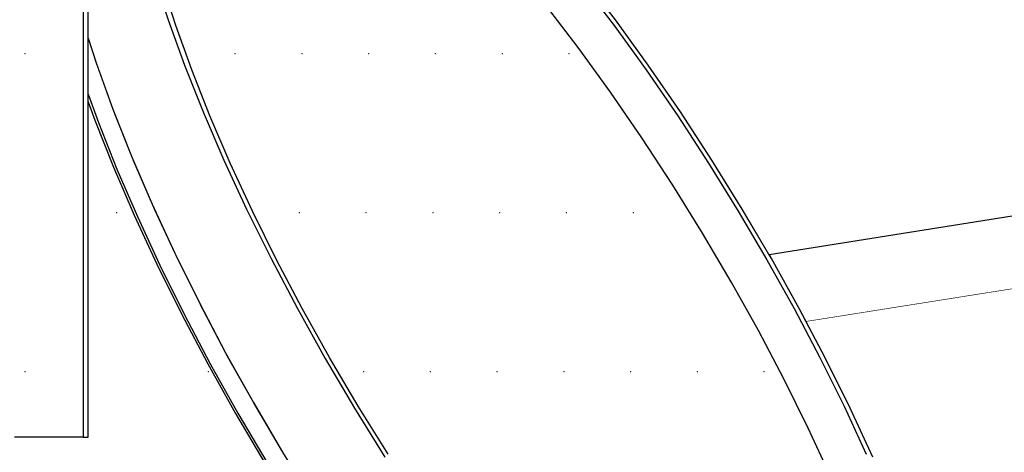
# Model space of a CAD drawing. Header units: millimetres. Extents: x 1798021 to 1815325, y -2500 to 6534.
# Tile 67 of 98: x 1809124 to 1809258, y 5250 to 5309. Entities that reach past the tile are written whole.
import ezdxf

# ---------------------------------------------------------------- set-up
doc = ezdxf.new("R2010")
doc.units = ezdxf.units.MM
doc.header["$MEASUREMENT"] = 0
doc.linetypes.add('Wipeout_Contour', pattern=[1000, 0, -1000])
for name, color, linetype in [('3 - SVĚTLA.3D', 7, 'Continuous'), ('4 - PRVKY ZÁMEČNICKÉ.3D', 7, 'Continuous'), ('4 - STŘEŠNÍ KRYTINA.3D', 7, 'Continuous'), ('Nové_4 - ZDIVO - STĚNY NENOSNÉ.3D', 7, 'Continuous'), ('Nové_Výplně - Povrchové', 7, 'Continuous'), ('Výplně - Povrchové', 7, 'Continuous')]:
    doc.layers.add(name, color=color, linetype=linetype)

# ---------------------------------------------------------------- blocks, each defined once
blk = doc.blocks.new('Řez_7', base_point=(1118812.4, 0))
at = {"color": 254, "linetype": 'Wipeout_Contour', "lineweight": 0, "ltscale": 7229953.461336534}
blk.add_wipeout([(1803497.14, 5177.86), (1803497.08, 5177.77), (1811462.68, 5874.67), (1811462.64, 5874.75)], dxfattribs=at).dxf.layer = 'Výplně - Povrchové'
blk = doc.blocks.new('Řez_16', base_point=(1118812.4, 0))
at = {"color": 254, "linetype": 'Wipeout_Contour', "lineweight": 0, "ltscale": 19901942.34752116}
blk.add_wipeout([(1809394.5, 5371.95), (1809202.61, 5348.39), (1809202.61, 5312.6), (1809205.35, 5309.01), (1809209.83, 5302.83), (1809214.22, 5296.45), (1809218.5, 5289.91), (1809222.64, 5283.24), (1809226.3, 5277.02), (1809363.32, 5298.72), (1809394.5, 5322.22)], dxfattribs=at).dxf.layer = 'Výplně - Povrchové'
at = {"color": 254, "linetype": 'Wipeout_Contour', "lineweight": 0, "ltscale": 10855671.93033972}
blk.add_wipeout([(1809226.3, 5277.02), (1809226.62, 5276.49), (1809230.41, 5269.69), (1809231.36, 5267.9), (1809346.65, 5286.16), (1809363.32, 5298.72)], dxfattribs=at).dxf.layer = 'Výplně - Povrchové'
at = {"layer": '4 - PRVKY ZÁMEČNICKÉ.3D', "color": 181, "linetype": 'Continuous', "lineweight": 30, "true_color": 0x9e3eff}
for p, q in [((1809363.32, 5298.72), (1809226.3, 5277.02)), ((1809346.65, 5286.16), (1809231.36, 5267.9))]:
    blk.add_line(p, q, dxfattribs=at)
blk = doc.blocks.new('Řez_18', base_point=(1118812.4, 0))
at = {"color": 254, "linetype": 'Wipeout_Contour', "lineweight": 0, "ltscale": 25300871.52538005}
blk.add_wipeout([(1805417.15, 5101.08), (1806042.58, 5101.08), (1806042.58, 5061.08), (1805762.58, 5061.08), (1805762.58, 5053.08), (1805786.86, 5053.08), (1805786.86, 5013.21), (1805887.71, 4951.25), (1809123.44, 5348.54), (1809123.44, 5382.19), (1809147.73, 5382.19), (1809147.73, 5390.19), (1808867.73, 5390.19), (1808867.73, 5402.97)], dxfattribs=at).dxf.layer = 'Výplně - Povrchové'
blk = doc.blocks.new('Řez_20', base_point=(1118812.4, 0))
at = {"color": 254, "linetype": 'Wipeout_Contour', "lineweight": 0, "ltscale": 412533108.0059386}
blk.add_wipeout([(1800920.22, 500), (1804497.49, 500), (1804497.49, 2600), (1805397.49, 2600), (1805397.49, 500), (1806676.49, 500), (1806676.49, 502.46), (1806976.49, 502.46), (1806976.49, 500), (1809927.49, 500), (1809927.49, 2600), (1810827.49, 2600), (1810827.49, 500), (1812755.49, 500), (1812755.49, 2087.56), (1811335.88, 5601.22), (1810067.73, 5400.37), (1810067.73, 5390.19), (1810003.47, 5390.19), (1809952.96, 5382.19), (1809956.06, 5382.19), (1809956.06, 5304.84), (1809959.69, 5298.21), (1809962.99, 5291.1), (1809965.82, 5283.8), (1809968.14, 5276.36), (1809969.95, 5268.83), (1809971.23, 5261.25), (1809971.98, 5253.67), (1809972.19, 5246.14), (1809971.86, 5238.7), (1809970.99, 5231.4), (1809969.59, 5224.29), (1809967.67, 5217.4), (1809965.23, 5210.78), (1809962.3, 5204.47), (1809958.89, 5198.52), (1809955.02, 5192.95), (1809950.71, 5187.8), (1809946, 5183.11), (1809940.91, 5178.89), (1809935.48, 5175.19), (1809929.73, 5172.01), (1809923.93, 5168.9), (1809923.73, 5168.82), (1809922.48, 5168.13), (1809834.1, 5120.76), (1809834.07, 5120.75), (1809833.86, 5120.63), (1809832.89, 5120.12), (1809826.87, 5117.49), (1809820.6, 5115.43), (1809814.13, 5113.95), (1809807.49, 5113.06), (1809800.74, 5112.76), (1809793.9, 5113.06), (1809787.03, 5113.95), (1809780.16, 5115.43), (1809773.34, 5117.49), (1809766.61, 5120.12), (1809760.01, 5123.29), (1809753.58, 5127), (1809747.36, 5131.21), (1809741.39, 5135.91), (1809735.71, 5141.06), (1809730.35, 5146.63), (1809725.34, 5152.58), (1809720.72, 5158.89), (1809716.51, 5165.5), (1809712.74, 5172.39), (1809709.43, 5179.51), (1809706.61, 5186.81), (1809704.28, 5194.25), (1809702.48, 5201.78), (1809701.19, 5209.36), (1809700.45, 5216.94), (1809700.24, 5224.47), (1809700.57, 5231.91), (1809701.43, 5239.21), (1809702.83, 5246.32), (1809704.76, 5253.21), (1809707.19, 5259.83), (1809710.13, 5266.13), (1809713.54, 5272.09), (1809717.41, 5277.66), (1809721.71, 5282.81), (1809726.42, 5287.5), (1809731.51, 5291.72), (1809736.95, 5295.42), (1809742.7, 5298.6), (1809743.66, 5299.11), (1809743.7, 5299.13), (1809743.91, 5299.24), (1809774.39, 5315.58), (1809774.39, 5353.91), (1809533.29, 5315.72), (1809533.29, 5305.87), (1809535.67, 5302.83), (1809540.24, 5296.45), (1809544.51, 5289.91), (1809548.44, 5283.24), (1809552.02, 5276.49), (1809555.22, 5269.69), (1809558.03, 5262.9), (1809560.42, 5256.14), (1809562.39, 5249.47), (1809563.91, 5242.93), (1809564.99, 5236.55), (1809565.61, 5230.37), (1809565.77, 5224.44), (1809565.46, 5218.79), (1809564.7, 5213.45), (1809563.48, 5208.45), (1809561.82, 5203.84), (1809559.72, 5199.63), (1809557.19, 5195.85), (1809554.26, 5192.53), (1809550.93, 5189.68), (1809542.97, 5183.68), (1809542.04, 5183.09), (1809540.98, 5182.18), (1809419.57, 5090.68), (1809419.42, 5090.58), (1809419.24, 5090.43), (1809417.92, 5089.43), (1809414.22, 5087.08), (1809410.18, 5085.23), (1809405.82, 5083.91), (1809401.16, 5083.11), (1809396.23, 5082.84), (1809391.07, 5083.11), (1809385.71, 5083.91), (1809380.17, 5085.23), (1809374.5, 5087.08), (1809368.72, 5089.43), (1809362.88, 5092.28), (1809357, 5095.6), (1809351.14, 5099.38), (1809345.31, 5103.59), (1809339.56, 5108.2), (1809333.93, 5113.2), (1809328.44, 5118.54), (1809323.14, 5124.19), (1809318.05, 5130.12), (1809313.2, 5136.3), (1809308.63, 5142.68), (1809304.37, 5149.22), (1809300.44, 5155.89), (1809296.86, 5162.65), (1809293.65, 5169.44), (1809290.85, 5176.24), (1809288.45, 5182.99), (1809286.49, 5189.66), (1809284.96, 5196.2), (1809283.89, 5202.58), (1809283.27, 5208.76), (1809283.11, 5214.69), (1809283.42, 5220.35), (1809284.18, 5225.69), (1809285.4, 5230.68), (1809287.06, 5235.29), (1809289.16, 5239.5), (1809291.69, 5243.28), (1809294.62, 5246.6), (1809297.95, 5249.45), (1809299.27, 5250.45), (1809299.43, 5250.55), (1809299.6, 5250.7), (1809346.65, 5286.16), (1809231.35, 5267.9), (1809233.99, 5262.9), (1809237.34, 5256.14), (1809240.43, 5249.47), (1809243.26, 5242.93), (1809245.79, 5236.55), (1809248.01, 5230.37), (1809249.92, 5224.44), (1809251.5, 5218.79), (1809252.73, 5213.45), (1809253.62, 5208.45), (1809254.15, 5203.84), (1809254.32, 5199.63), (1809254.14, 5195.85), (1809253.6, 5192.53), (1809252.71, 5189.68), (1809251.46, 5187.33), (1809249.88, 5185.48), (1809247.97, 5184.16), (1809238.2, 5178.16), (1809237.63, 5177.95), (1809235.76, 5176.66), (1809086.83, 5085.16), (1809086.74, 5085.12), (1809086.43, 5084.91), (1809084.8, 5083.91), (1809082.57, 5083.11), (1809080.03, 5082.84), (1809077.2, 5083.11), (1809074.1, 5083.91), (1809070.74, 5085.23), (1809067.16, 5087.08), (1809063.36, 5089.43), (1809059.38, 5092.28), (1809055.23, 5095.6), (1809050.95, 5099.38), (1809046.56, 5103.59), (1809042.08, 5108.2), (1809037.55, 5113.2), (1809032.99, 5118.54), (1809028.43, 5124.19), (1809023.9, 5130.12), (1809019.42, 5136.3), (1809015.03, 5142.68), (1809010.75, 5149.22), (1809006.61, 5155.89), (1809002.63, 5162.65), (1808998.84, 5169.44), (1808995.26, 5176.24), (1808991.91, 5182.99), (1808988.82, 5189.66), (1808986, 5196.2), (1808983.46, 5202.58), (1808981.24, 5208.76), (1808979.33, 5214.69), (1808977.76, 5220.35), (1808976.52, 5225.69), (1808976.2, 5227.49), (1803604.58, 4376.71)], dxfattribs=at).dxf.layer = 'Nové_Výplně - Povrchové'
blk = doc.blocks.new('Řez_56', base_point=(1118812.4, 0))
at = {"color": 254, "linetype": 'Wipeout_Contour', "lineweight": 0, "ltscale": 10844884.70980289}
blk.add_wipeout([(1803582.48, 5031.92), (1803573.7, 5017.57), (1803606.61, 4952.52), (1811334.5, 5628.62), (1811372.6, 5699.87), (1811367.29, 5713)], dxfattribs=at).dxf.layer = 'Výplně - Povrchové'
at = {"color": 254, "linetype": 'Wipeout_Contour', "lineweight": 0, "ltscale": 7229912.499028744}
blk.add_wipeout([(1811334.5, 5628.62), (1803606.61, 4952.52), (1803611.38, 4943.1), (1811328.98, 5618.3)], dxfattribs=at).dxf.layer = 'Výplně - Povrchové'
blk = doc.blocks.new('Řez_62', base_point=(1118812.4, 0))
at = {"color": 254, "linetype": 'Wipeout_Contour', "lineweight": 0, "ltscale": 9045728.104402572}
blk.add_wipeout([(1809142.5, 5314.94), (1809133.52, 5309.43), (1809133.52, 5306.48), (1809134.64, 5303.01), (1809144.4, 5309.01)], dxfattribs=at).dxf.layer = 'Výplně - Povrchové'
at = {"color": 254, "linetype": 'Wipeout_Contour', "lineweight": 0, "ltscale": 7236833.19882713}
blk.add_wipeout([(1809195.85, 5311.04), (1809200.29, 5305.22), (1809205.17, 5308.22), (1809200.73, 5314.04)], dxfattribs=at).dxf.layer = 'Výplně - Povrchové'
at = {"color": 254, "linetype": 'Wipeout_Contour', "lineweight": 0, "ltscale": 7236946.803319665}
blk.add_wipeout([(1809224.84, 5266.69), (1809228.35, 5260.03), (1809233.24, 5263.03), (1809229.73, 5269.69)], dxfattribs=at).dxf.layer = 'Výplně - Povrchové'
at = {"color": 254, "linetype": 'Wipeout_Contour', "lineweight": 0, "ltscale": 9045415.882643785}
blk.add_wipeout([(1808997.29, 5177.49), (1809000.88, 5170.69), (1809133.52, 5252.19), (1809123.44, 5252.19), (1809123.44, 5254.99)], dxfattribs=at).dxf.layer = 'Výplně - Povrchové'
at = {"color": 254, "linetype": 'Wipeout_Contour', "lineweight": 0, "ltscale": 7236593.626188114}
blk.add_wipeout([(1809144.4, 5309.01), (1809134.64, 5303.01), (1809136.86, 5296.83), (1809146.63, 5302.83)], dxfattribs=at).dxf.layer = 'Výplně - Povrchové'
at = {"color": 254, "linetype": 'Wipeout_Contour', "lineweight": 0, "ltscale": 7236850.780297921}
blk.add_wipeout([(1809205.17, 5308.22), (1809200.29, 5305.22), (1809204.67, 5299.17), (1809209.56, 5302.17)], dxfattribs=at).dxf.layer = 'Výplně - Povrchové'
at = {"color": 254, "linetype": 'Wipeout_Contour', "lineweight": 0, "ltscale": 7236960.306747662}
blk.add_wipeout([(1809233.24, 5263.03), (1809228.35, 5260.03), (1809231.63, 5253.41), (1809236.52, 5256.41)], dxfattribs=at).dxf.layer = 'Výplně - Povrchové'
at = {"color": 254, "linetype": 'Wipeout_Contour', "lineweight": 0, "ltscale": 7236567.786246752}
blk.add_wipeout([(1809134.64, 5303.01), (1809133.52, 5306.48), (1809133.52, 5301.61), (1809134.85, 5302.43)], dxfattribs=at).dxf.layer = 'Výplně - Povrchové'
at = {"color": 254, "linetype": 'Wipeout_Contour', "lineweight": 0, "ltscale": 7236603.067981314}
blk.add_wipeout([(1809146.63, 5302.83), (1809136.86, 5296.83), (1809139.4, 5290.45), (1809149.16, 5296.45)], dxfattribs=at).dxf.layer = 'Výplně - Povrchové'
at = {"color": 254, "linetype": 'Wipeout_Contour', "lineweight": 0, "ltscale": 7236868.08422819}
blk.add_wipeout([(1809204.67, 5299.17), (1809208.98, 5292.92), (1809213.86, 5295.92), (1809209.56, 5302.17)], dxfattribs=at).dxf.layer = 'Výplně - Povrchové'
at = {"color": 254, "linetype": 'Wipeout_Contour', "lineweight": 0, "ltscale": 7236972.857392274}
blk.add_wipeout([(1809236.52, 5256.41), (1809231.63, 5253.41), (1809234.67, 5246.88), (1809239.55, 5249.88)], dxfattribs=at).dxf.layer = 'Výplně - Povrchové'
at = {"color": 254, "linetype": 'Wipeout_Contour', "lineweight": 0, "ltscale": 10854857.5926352}
blk.add_wipeout([(1809133.52, 5298.87), (1809134.92, 5295), (1809137.07, 5296.32), (1809136.86, 5296.83), (1809134.85, 5302.43), (1809133.52, 5301.61)], dxfattribs=at).dxf.layer = 'Výplně - Povrchové'
at = {"color": 254, "linetype": 'Wipeout_Contour', "lineweight": 0, "ltscale": 7236613.699158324}
blk.add_wipeout([(1809139.4, 5290.45), (1809142.22, 5283.91), (1809151.98, 5289.91), (1809149.16, 5296.45)], dxfattribs=at).dxf.layer = 'Výplně - Povrchové'
at = {"color": 254, "linetype": 'Wipeout_Contour', "lineweight": 0, "ltscale": 7236885.003940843}
blk.add_wipeout([(1809208.98, 5292.92), (1809213.17, 5286.5), (1809218.05, 5289.5), (1809213.86, 5295.92)], dxfattribs=at).dxf.layer = 'Výplně - Povrchové'
at = {"color": 254, "linetype": 'Wipeout_Contour', "lineweight": 0, "ltscale": 7236625.454181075}
blk.add_wipeout([(1809151.98, 5289.91), (1809142.22, 5283.91), (1809145.31, 5277.24), (1809155.08, 5283.24)], dxfattribs=at).dxf.layer = 'Výplně - Povrchové'
at = {"color": 254, "linetype": 'Wipeout_Contour', "lineweight": 0, "ltscale": 7236901.435127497}
blk.add_wipeout([(1809213.17, 5286.5), (1809217.23, 5279.97), (1809222.11, 5282.97), (1809218.05, 5289.5)], dxfattribs=at).dxf.layer = 'Výplně - Povrchové'
at = {"color": 254, "linetype": 'Wipeout_Contour', "lineweight": 0, "ltscale": 7236638.260581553}
blk.add_wipeout([(1809155.08, 5283.24), (1809145.31, 5277.24), (1809148.66, 5270.49), (1809158.43, 5276.49)], dxfattribs=at).dxf.layer = 'Výplně - Povrchové'
at = {"color": 254, "linetype": 'Wipeout_Contour', "lineweight": 0, "ltscale": 7236917.276490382}
blk.add_wipeout([(1809222.11, 5282.97), (1809217.23, 5279.97), (1809221.13, 5273.35), (1809226.01, 5276.35)], dxfattribs=at).dxf.layer = 'Výplně - Povrchové'
at = {"color": 254, "linetype": 'Wipeout_Contour', "lineweight": 0, "ltscale": 7236652.039407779}
blk.add_wipeout([(1809158.43, 5276.49), (1809148.66, 5270.49), (1809152.24, 5263.69), (1809162.01, 5269.69)], dxfattribs=at).dxf.layer = 'Výplně - Povrchové'
at = {"color": 254, "linetype": 'Wipeout_Contour', "lineweight": 0, "ltscale": 7236932.43036324}
blk.add_wipeout([(1809226.01, 5276.35), (1809221.13, 5273.35), (1809224.84, 5266.69), (1809229.73, 5269.69)], dxfattribs=at).dxf.layer = 'Výplně - Povrchové'
at = {"color": 254, "linetype": 'Wipeout_Contour', "lineweight": 0, "ltscale": 7236666.70571061}
blk.add_wipeout([(1809162.01, 5269.69), (1809152.24, 5263.69), (1809156.03, 5256.9), (1809165.8, 5262.9)], dxfattribs=at).dxf.layer = 'Výplně - Povrchové'
at = {"color": 254, "linetype": 'Wipeout_Contour', "lineweight": 0, "ltscale": 7236682.169067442}
blk.add_wipeout([(1809165.8, 5262.9), (1809156.03, 5256.9), (1809160.01, 5250.14), (1809169.78, 5256.14)], dxfattribs=at).dxf.layer = 'Výplně - Povrchové'
at = {"color": 254, "linetype": 'Wipeout_Contour', "lineweight": 0, "ltscale": 7236698.334139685}
blk.add_wipeout([(1809169.78, 5256.14), (1809160.01, 5250.14), (1809164.15, 5243.47), (1809173.92, 5249.47)], dxfattribs=at).dxf.layer = 'Výplně - Povrchové'
at = {"color": 254, "linetype": 'Wipeout_Contour', "lineweight": 0, "ltscale": 285854268.6733965}
blk.add_wipeout([(1809138.09, 5339.75), (1809138.27, 5335.54), (1809138.8, 5330.93), (1809139.69, 5325.94), (1809140.92, 5320.6), (1809142.5, 5314.94), (1809144.4, 5309.01), (1809146.63, 5302.83), (1809149.16, 5296.45), (1809151.98, 5289.91), (1809155.08, 5283.24), (1809158.43, 5276.49), (1809162.01, 5269.69), (1809165.8, 5262.9), (1809169.78, 5256.14), (1809173.92, 5249.47), (1809178.2, 5242.93), (1809182.59, 5236.55), (1809187.07, 5230.37), (1809191.6, 5224.44), (1809196.16, 5218.79), (1809200.72, 5213.45), (1809205.25, 5208.45), (1809209.72, 5203.84), (1809214.12, 5199.63), (1809218.4, 5195.85), (1809222.55, 5192.53), (1809226.53, 5189.68), (1809230.33, 5187.33), (1809233.91, 5185.48), (1809237.27, 5184.16), (1809240.37, 5183.36), (1809243.19, 5183.09), (1809245.73, 5183.36), (1809247.97, 5184.16), (1809249.88, 5185.48), (1809251.46, 5187.33), (1809252.71, 5189.68), (1809253.6, 5192.53), (1809254.14, 5195.85), (1809254.32, 5199.63), (1809254.15, 5203.84), (1809253.62, 5208.45), (1809252.73, 5213.45), (1809251.5, 5218.79), (1809249.92, 5224.44), (1809248.01, 5230.37), (1809245.79, 5236.55), (1809243.26, 5242.93), (1809240.43, 5249.47), (1809237.34, 5256.14), (1809233.99, 5262.9), (1809230.41, 5269.69), (1809226.62, 5276.49), (1809222.64, 5283.24), (1809218.5, 5289.91), (1809214.22, 5296.45), (1809209.83, 5302.83), (1809205.35, 5309.01), (1809200.82, 5314.94), (1809196.26, 5320.6), (1809191.7, 5325.94), (1809187.17, 5330.93), (1809182.69, 5335.54), (1809178.3, 5339.75), (1809174.02, 5343.53), (1809172.56, 5344.7), (1809171.35, 5344.55), (1809174.46, 5342.06), (1809178.66, 5338.35), (1809182.96, 5334.23), (1809187.35, 5329.7), (1809191.79, 5324.81), (1809196.26, 5319.58), (1809200.73, 5314.04), (1809205.17, 5308.22), (1809209.56, 5302.17), (1809213.86, 5295.92), (1809218.05, 5289.5), (1809222.11, 5282.97), (1809226.01, 5276.35), (1809229.73, 5269.69), (1809233.24, 5263.03), (1809236.52, 5256.41), (1809239.55, 5249.88), (1809242.32, 5243.47), (1809244.8, 5237.21), (1809246.98, 5231.16), (1809248.85, 5225.35), (1809250.39, 5219.81), (1809251.6, 5214.57), (1809252.47, 5209.68), (1809252.99, 5205.16), (1809253.16, 5201.03), (1809252.98, 5197.33), (1809252.45, 5194.07), (1809251.58, 5191.28), (1809250.36, 5188.97), (1809248.81, 5187.17), (1809246.93, 5185.87), (1809244.74, 5185.08), (1809242.25, 5184.82), (1809239.48, 5185.08), (1809236.44, 5185.87), (1809233.16, 5187.17), (1809229.64, 5188.97), (1809225.92, 5191.28), (1809222.02, 5194.07), (1809217.96, 5197.33), (1809213.76, 5201.03), (1809209.45, 5205.16), (1809205.07, 5209.68), (1809200.63, 5214.57), (1809196.16, 5219.81), (1809191.69, 5225.35), (1809187.25, 5231.16), (1809182.86, 5237.21), (1809178.56, 5243.47), (1809174.37, 5249.88), (1809170.31, 5256.41), (1809166.41, 5263.03), (1809162.69, 5269.69), (1809159.18, 5276.35), (1809155.9, 5282.97), (1809152.87, 5289.5), (1809150.1, 5295.92), (1809147.62, 5302.17), (1809145.44, 5308.22), (1809143.57, 5314.04), (1809142.03, 5319.58), (1809140.82, 5324.81), (1809139.95, 5329.7), (1809139.43, 5334.23), (1809139.26, 5338.35), (1809139.44, 5342.06), (1809139.97, 5345.31), (1809140.84, 5348.1), (1809142.06, 5350.41), (1809143.61, 5352.22), (1809145.49, 5353.52), (1809147.68, 5354.3), (1809150.16, 5354.56), (1809152.94, 5354.3), (1809155.97, 5353.52), (1809158.09, 5352.68), (1809158.03, 5352.79), (1809160.16, 5353.05), (1809158.51, 5353.9), (1809155.15, 5355.23), (1809152.05, 5356.03), (1809149.22, 5356.29), (1809146.69, 5356.03), (1809144.45, 5355.23), (1809142.54, 5353.9), (1809140.96, 5352.06), (1809139.71, 5349.7), (1809138.82, 5346.86), (1809138.28, 5343.53)], dxfattribs=at).dxf.layer = 'Výplně - Povrchové'
at = {"color": 254, "linetype": 'Wipeout_Contour', "lineweight": 0, "ltscale": 137499308.336579}
blk.add_wipeout([(1809139.44, 5342.06), (1809139.26, 5338.35), (1809139.43, 5334.23), (1809139.95, 5329.7), (1809140.82, 5324.81), (1809142.03, 5319.58), (1809143.57, 5314.04), (1809145.44, 5308.22), (1809147.62, 5302.17), (1809150.1, 5295.92), (1809152.87, 5289.5), (1809155.9, 5282.97), (1809159.18, 5276.35), (1809162.69, 5269.69), (1809166.41, 5263.03), (1809170.31, 5256.41), (1809174.37, 5249.88), (1809178.56, 5243.47), (1809182.86, 5237.21), (1809187.25, 5231.16), (1809191.69, 5225.35), (1809196.16, 5219.81), (1809200.63, 5214.57), (1809205.07, 5209.68), (1809209.45, 5205.16), (1809213.76, 5201.03), (1809217.96, 5197.33), (1809222.02, 5194.07), (1809225.92, 5191.28), (1809229.64, 5188.97), (1809233.16, 5187.17), (1809236.44, 5185.87), (1809239.48, 5185.08), (1809242.25, 5184.82), (1809244.71, 5185.08), (1809245.48, 5185.97), (1809246.69, 5188.28), (1809247.57, 5191.07), (1809248.1, 5194.33), (1809248.28, 5198.03), (1809248.11, 5202.16), (1809247.59, 5206.68), (1809246.72, 5211.57), (1809245.51, 5216.81), (1809243.96, 5222.35), (1809242.1, 5228.16), (1809239.91, 5234.21), (1809237.43, 5240.47), (1809234.67, 5246.88), (1809231.63, 5253.41), (1809228.35, 5260.03), (1809224.84, 5266.69), (1809221.13, 5273.35), (1809217.23, 5279.97), (1809213.17, 5286.5), (1809208.98, 5292.92), (1809204.67, 5299.17), (1809200.29, 5305.22), (1809195.85, 5311.04), (1809191.38, 5316.58), (1809186.91, 5321.81), (1809182.47, 5326.7), (1809178.08, 5331.23), (1809173.78, 5335.35), (1809169.58, 5339.06), (1809165.52, 5342.31), (1809163.7, 5343.61), (1809156.81, 5342.77), (1809152.36, 5350.02), (1809151.09, 5350.52), (1809148.05, 5351.3), (1809145.28, 5351.56), (1809142.83, 5351.3), (1809142.06, 5350.41), (1809140.84, 5348.1), (1809139.97, 5345.31)], dxfattribs=at).dxf.layer = 'Výplně - Povrchové'
at = {"layer": '3 - SVĚTLA.3D', "color": 181, "linetype": 'Continuous', "lineweight": 30, "true_color": 0x9e3eff}
for p, q in [((1809200.73, 5314.04), (1809205.17, 5308.22)), ((1809205.35, 5309.01), (1809200.82, 5314.94)), ((1809209.83, 5302.83), (1809205.35, 5309.01)), ((1809205.17, 5308.22), (1809209.56, 5302.17))]:
    blk.add_line(p, q, dxfattribs=at)
at = {"layer": '3 - SVĚTLA.3D', "color": 7, "linetype": 'Continuous', "lineweight": 0}
blk.add_point((1809199.03, 5304.41), dxfattribs=at)
at = {"color": 254, "linetype": 'Wipeout_Contour', "lineweight": 0, "ltscale": 9045726.639058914}
blk.add_wipeout([(1809137.07, 5296.32), (1809134.92, 5295), (1809137.43, 5288.69), (1809139.59, 5290.01), (1809139.4, 5290.45)], dxfattribs=at).dxf.layer = 'Výplně - Povrchové'
at = {"color": 254, "linetype": 'Wipeout_Contour', "lineweight": 0, "ltscale": 5427425.225899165}
blk.add_wipeout([(1809133.52, 5294.78), (1809134.42, 5295.33), (1809133.52, 5297.83)], dxfattribs=at).dxf.layer = 'Výplně - Povrchové'
at = {"color": 254, "linetype": 'Wipeout_Contour', "lineweight": 0, "ltscale": 9045739.981438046}
blk.add_wipeout([(1809139.59, 5290.01), (1809137.43, 5288.69), (1809140.22, 5282.21), (1809142.39, 5283.54), (1809142.22, 5283.91)], dxfattribs=at).dxf.layer = 'Výplně - Povrchové'
at = {"color": 254, "linetype": 'Wipeout_Contour', "lineweight": 0, "ltscale": 7236570.119335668}
blk.add_wipeout([(1809134.42, 5295.33), (1809133.52, 5294.78), (1809133.52, 5286.85), (1809136.96, 5288.95)], dxfattribs=at).dxf.layer = 'Výplně - Povrchové'
at = {"color": 254, "linetype": 'Wipeout_Contour', "lineweight": 0, "ltscale": 9045754.703984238}
blk.add_wipeout([(1809142.39, 5283.54), (1809140.22, 5282.21), (1809143.28, 5275.6), (1809145.46, 5276.94), (1809145.31, 5277.24)], dxfattribs=at).dxf.layer = 'Výplně - Povrchové'
at = {"color": 254, "linetype": 'Wipeout_Contour', "lineweight": 0, "ltscale": 7236575.100881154}
blk.add_wipeout([(1809133.52, 5278.57), (1809139.78, 5282.41), (1809136.96, 5288.95), (1809133.52, 5286.85)], dxfattribs=at).dxf.layer = 'Výplně - Povrchové'
at = {"color": 254, "linetype": 'Wipeout_Contour', "lineweight": 0, "ltscale": 9045770.716622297}
blk.add_wipeout([(1809143.28, 5275.6), (1809146.6, 5268.92), (1809148.78, 5270.26), (1809148.66, 5270.49), (1809145.46, 5276.94)], dxfattribs=at).dxf.layer = 'Výplně - Povrchové'
at = {"color": 254, "linetype": 'Wipeout_Contour', "lineweight": 0, "ltscale": 7236580.809011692}
blk.add_wipeout([(1809139.78, 5282.41), (1809133.52, 5278.57), (1809133.52, 5270), (1809142.87, 5275.74)], dxfattribs=at).dxf.layer = 'Výplně - Povrchové'
at = {"color": 254, "linetype": 'Wipeout_Contour', "lineweight": 0, "ltscale": 9045787.921100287}
blk.add_wipeout([(1809146.6, 5268.92), (1809150.14, 5262.19), (1809152.33, 5263.54), (1809152.24, 5263.69), (1809148.78, 5270.26)], dxfattribs=at).dxf.layer = 'Výplně - Povrchové'
at = {"color": 254, "linetype": 'Wipeout_Contour', "lineweight": 0, "ltscale": 7236587.094257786}
blk.add_wipeout([(1809133.52, 5261.19), (1809146.22, 5268.99), (1809142.87, 5275.74), (1809133.52, 5270)], dxfattribs=at).dxf.layer = 'Výplně - Povrchové'
at = {"color": 254, "linetype": 'Wipeout_Contour', "lineweight": 0, "ltscale": 9045806.21163565}
blk.add_wipeout([(1809150.14, 5262.19), (1809153.9, 5255.46), (1809156.08, 5256.81), (1809156.03, 5256.9), (1809152.33, 5263.54)], dxfattribs=at).dxf.layer = 'Výplně - Povrchové'
at = {"color": 254, "linetype": 'Wipeout_Contour', "lineweight": 0, "ltscale": 7236593.888184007}
blk.add_wipeout([(1809133.52, 5261.19), (1809133.52, 5252.19), (1809149.8, 5262.19), (1809146.22, 5268.99)], dxfattribs=at).dxf.layer = 'Výplně - Povrchové'
at = {"color": 254, "linetype": 'Wipeout_Contour', "lineweight": 0, "ltscale": 9045825.475602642}
blk.add_wipeout([(1809153.9, 5255.46), (1809157.84, 5248.78), (1809160.02, 5250.12), (1809160.01, 5250.14), (1809156.08, 5256.81)], dxfattribs=at).dxf.layer = 'Výplně - Povrchové'
at = {"color": 254, "linetype": 'Wipeout_Contour', "lineweight": 0, "ltscale": 7236338.980718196}
blk.add_wipeout([(1809149.8, 5262.19), (1809000.88, 5170.69), (1809004.67, 5163.9), (1809153.59, 5255.4)], dxfattribs=at).dxf.layer = 'Výplně - Povrchové'
at = {"color": 254, "linetype": 'Wipeout_Contour', "lineweight": 0, "ltscale": 7236354.444825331}
blk.add_wipeout([(1809004.67, 5163.9), (1809008.65, 5157.14), (1809157.57, 5248.64), (1809153.59, 5255.4)], dxfattribs=at).dxf.layer = 'Výplně - Povrchové'
at = {"color": 254, "linetype": 'Wipeout_Contour', "lineweight": 0, "ltscale": 7236543.827150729}
blk.add_wipeout([(1809123.44, 5252.19), (1809132.84, 5252.19), (1809132.84, 5382.19), (1809123.44, 5382.19)], dxfattribs=at).dxf.layer = 'Výplně - Povrchové'
at = {"color": 254, "linetype": 'Wipeout_Contour', "lineweight": 0, "ltscale": 108551596.2805819}
blk.add_wipeout([(1809133.52, 5297.83), (1809134.42, 5295.33), (1809136.96, 5288.95), (1809139.78, 5282.41), (1809142.87, 5275.74), (1809146.22, 5268.99), (1809149.8, 5262.19), (1809153.59, 5255.4), (1809157.57, 5248.64), (1809161.71, 5241.97), (1809165.99, 5235.43), (1809170.38, 5229.05), (1809174.86, 5222.87), (1809179.39, 5216.94), (1809183.95, 5211.29), (1809188.51, 5205.95), (1809193.04, 5200.95), (1809197.52, 5196.34), (1809201.91, 5192.13), (1809206.19, 5188.35), (1809210.34, 5185.03), (1809214.32, 5182.18), (1809218.12, 5179.83), (1809221.7, 5177.98), (1809225.06, 5176.66), (1809228.16, 5175.86), (1809230.99, 5175.59), (1809233.53, 5175.86), (1809235.76, 5176.66), (1809237.63, 5177.95), (1809235.97, 5177.36), (1809234.33, 5177.18), (1809233.03, 5176.72), (1809230.52, 5176.46), (1809227.72, 5176.72), (1809224.65, 5177.51), (1809221.33, 5178.82), (1809217.78, 5180.65), (1809214.02, 5182.98), (1809210.08, 5185.8), (1809205.97, 5189.09), (1809201.73, 5192.83), (1809197.38, 5197), (1809192.95, 5201.57), (1809188.46, 5206.51), (1809183.95, 5211.8), (1809179.44, 5217.39), (1809174.95, 5223.27), (1809170.52, 5229.38), (1809166.17, 5235.7), (1809161.94, 5242.18), (1809157.84, 5248.78), (1809153.9, 5255.46), (1809150.14, 5262.19), (1809146.6, 5268.92), (1809143.28, 5275.6), (1809140.22, 5282.21), (1809137.43, 5288.69), (1809134.92, 5295), (1809133.52, 5298.87)], dxfattribs=at).dxf.layer = 'Výplně - Povrchové'
at = {"layer": '3 - SVĚTLA.3D', "color": 181, "linetype": 'Continuous', "lineweight": 30, "true_color": 0x9e3eff}
for p, q in [((1809204.67, 5299.17), (1809200.29, 5305.22)), ((1809209.56, 5302.17), (1809213.86, 5295.92)), ((1809214.22, 5296.45), (1809209.83, 5302.83)), ((1809208.98, 5292.92), (1809204.67, 5299.17)), ((1809213.86, 5295.92), (1809218.05, 5289.5)), ((1809218.5, 5289.91), (1809214.22, 5296.45)), ((1809213.17, 5286.5), (1809208.98, 5292.92)), ((1809222.64, 5283.24), (1809218.5, 5289.91)), ((1809218.05, 5289.5), (1809222.11, 5282.97)), ((1809217.23, 5279.97), (1809213.17, 5286.5)), ((1809226.62, 5276.49), (1809222.64, 5283.24)), ((1809222.11, 5282.97), (1809226.01, 5276.35)), ((1809221.13, 5273.35), (1809217.23, 5279.97)), ((1809230.41, 5269.69), (1809226.62, 5276.49)), ((1809226.01, 5276.35), (1809229.73, 5269.69)), ((1809224.84, 5266.69), (1809221.13, 5273.35)), ((1809229.73, 5269.69), (1809233.24, 5263.03)), ((1809233.99, 5262.9), (1809230.41, 5269.69)), ((1809228.35, 5260.03), (1809224.84, 5266.69)), ((1809233.24, 5263.03), (1809236.52, 5256.41)), ((1809237.34, 5256.14), (1809233.99, 5262.9)), ((1809231.63, 5253.41), (1809228.35, 5260.03)), ((1809236.52, 5256.41), (1809239.55, 5249.88)), ((1809240.43, 5249.47), (1809237.34, 5256.14)), ((1809234.67, 5246.88), (1809231.63, 5253.41)), ((1809160.01, 5250.14), (1809164.15, 5243.47))]:
    blk.add_line(p, q, dxfattribs=at)
at = {"layer": '3 - SVĚTLA.3D', "color": 7, "linetype": 'Continuous', "lineweight": 0}
for p in [(1809124.9, 5304.41), (1809198.68, 5282.75), (1809207.78, 5282.75), (1809124.9, 5261.1), (1809198.33, 5261.1), (1809207.43, 5261.1), (1809216.53, 5261.1), (1809225.63, 5261.1)]:
    blk.add_point(p, dxfattribs=at)
at = {"color": 254, "linetype": 'Wipeout_Contour', "lineweight": 0, "ltscale": 10854976.04123363}
blk.add_wipeout([(1809197.54, 5382.19), (1809132.84, 5382.19), (1809132.84, 5252.19), (1809133.52, 5252.19), (1809133.52, 5380.19), (1809197.54, 5380.19)], dxfattribs=at).dxf.layer = 'Výplně - Povrchové'
at = {"layer": '3 - SVĚTLA.3D', "color": 181, "linetype": 'Continuous', "lineweight": 30, "true_color": 0x9e3eff}
for p, q in [((1809132.84, 5382.19), (1809132.84, 5252.19)), ((1809133.52, 5252.19), (1809133.52, 5380.19)), ((1809142.5, 5314.94), (1809144.4, 5309.01)), ((1809145.44, 5308.22), (1809143.57, 5314.04)), ((1809200.29, 5305.22), (1809195.85, 5311.04)), ((1809144.4, 5309.01), (1809146.63, 5302.83)), ((1809147.62, 5302.17), (1809145.44, 5308.22)), ((1809133.52, 5306.48), (1809134.64, 5303.01)), ((1809134.64, 5303.01), (1809136.86, 5296.83)), ((1809146.63, 5302.83), (1809149.16, 5296.45)), ((1809150.1, 5295.92), (1809147.62, 5302.17)), ((1809133.52, 5298.87), (1809134.92, 5295)), ((1809133.52, 5297.83), (1809134.42, 5295.33)), ((1809136.86, 5296.83), (1809139.4, 5290.45)), ((1809134.42, 5295.33), (1809136.96, 5288.95)), ((1809149.16, 5296.45), (1809151.98, 5289.91)), ((1809152.87, 5289.5), (1809150.1, 5295.92)), ((1809134.92, 5295), (1809137.43, 5288.69)), ((1809139.4, 5290.45), (1809142.22, 5283.91)), ((1809151.98, 5289.91), (1809155.08, 5283.24)), ((1809136.96, 5288.95), (1809139.78, 5282.41)), ((1809137.43, 5288.69), (1809140.22, 5282.21)), ((1809155.9, 5282.97), (1809152.87, 5289.5)), ((1809142.22, 5283.91), (1809145.31, 5277.24)), ((1809155.08, 5283.24), (1809158.43, 5276.49)), ((1809139.78, 5282.41), (1809142.87, 5275.74)), ((1809140.22, 5282.21), (1809143.28, 5275.6)), ((1809159.18, 5276.35), (1809155.9, 5282.97)), ((1809145.31, 5277.24), (1809148.66, 5270.49)), ((1809158.43, 5276.49), (1809162.01, 5269.69)), ((1809142.87, 5275.74), (1809146.22, 5268.99)), ((1809143.28, 5275.6), (1809146.6, 5268.92)), ((1809162.69, 5269.69), (1809159.18, 5276.35)), ((1809148.66, 5270.49), (1809152.24, 5263.69)), ((1809162.01, 5269.69), (1809165.8, 5262.9)), ((1809166.41, 5263.03), (1809162.69, 5269.69)), ((1809146.22, 5268.99), (1809149.8, 5262.19)), ((1809146.6, 5268.92), (1809150.14, 5262.19)), ((1809152.24, 5263.69), (1809156.03, 5256.9)), ((1809170.31, 5256.41), (1809166.41, 5263.03)), ((1809149.8, 5262.19), (1809153.59, 5255.4)), ((1809150.14, 5262.19), (1809153.9, 5255.46)), ((1809165.8, 5262.9), (1809169.78, 5256.14)), ((1809156.03, 5256.9), (1809160.01, 5250.14)), ((1809174.37, 5249.88), (1809170.31, 5256.41)), ((1809153.59, 5255.4), (1809157.57, 5248.64)), ((1809153.9, 5255.46), (1809157.84, 5248.78)), ((1809169.78, 5256.14), (1809173.92, 5249.47)), ((1809132.84, 5252.19), (1809123.44, 5252.19)), ((1809132.84, 5252.19), (1809133.52, 5252.19))]:
    blk.add_line(p, q, dxfattribs=at)
at = {"layer": '3 - SVĚTLA.3D', "color": 7, "linetype": 'Continuous', "lineweight": 0}
for p in [(1809153.53, 5304.41), (1809162.63, 5304.41), (1809171.73, 5304.41), (1809180.83, 5304.41), (1809189.93, 5304.41), (1809137.4, 5282.75), (1809162.28, 5282.75), (1809171.38, 5282.75), (1809180.48, 5282.75), (1809189.58, 5282.75), (1809149.9, 5261.1), (1809171.04, 5261.1), (1809180.14, 5261.1), (1809189.24, 5261.1)]:
    blk.add_point(p, dxfattribs=at)

msp = doc.modelspace()

# ---------------------------------------------------------------- block references
at = {"layer": '4 - STŘEŠNÍ KRYTINA.3D', "lineweight": 0}
msp.add_blockref('Řez_7', (1118812.4, 0), dxfattribs=at)

# ---------------------------------------------------------------- next in the draw order: block references
at = {"layer": '4 - PRVKY ZÁMEČNICKÉ.3D', "lineweight": 0}
msp.add_blockref('Řez_16', (1118812.4, 0), dxfattribs=at)

# ---------------------------------------------------------------- next in the draw order: block references
msp.add_blockref('Řez_18', (1118812.4, 0), dxfattribs=at)

# ---------------------------------------------------------------- next in the draw order: block references
at = {"layer": 'Nové_4 - ZDIVO - STĚNY NENOSNÉ.3D', "lineweight": 0}
msp.add_blockref('Řez_20', (1118812.4, 0), dxfattribs=at)

# ---------------------------------------------------------------- next in the draw order: block references
at = {"layer": '4 - PRVKY ZÁMEČNICKÉ.3D', "lineweight": 0}
msp.add_blockref('Řez_56', (1118812.4, 0), dxfattribs=at)

# ---------------------------------------------------------------- next in the draw order: block references
at = {"layer": '3 - SVĚTLA.3D', "lineweight": 0}
msp.add_blockref('Řez_62', (1118812.4, 0), dxfattribs=at)

doc.saveas('drawing.dxf')
